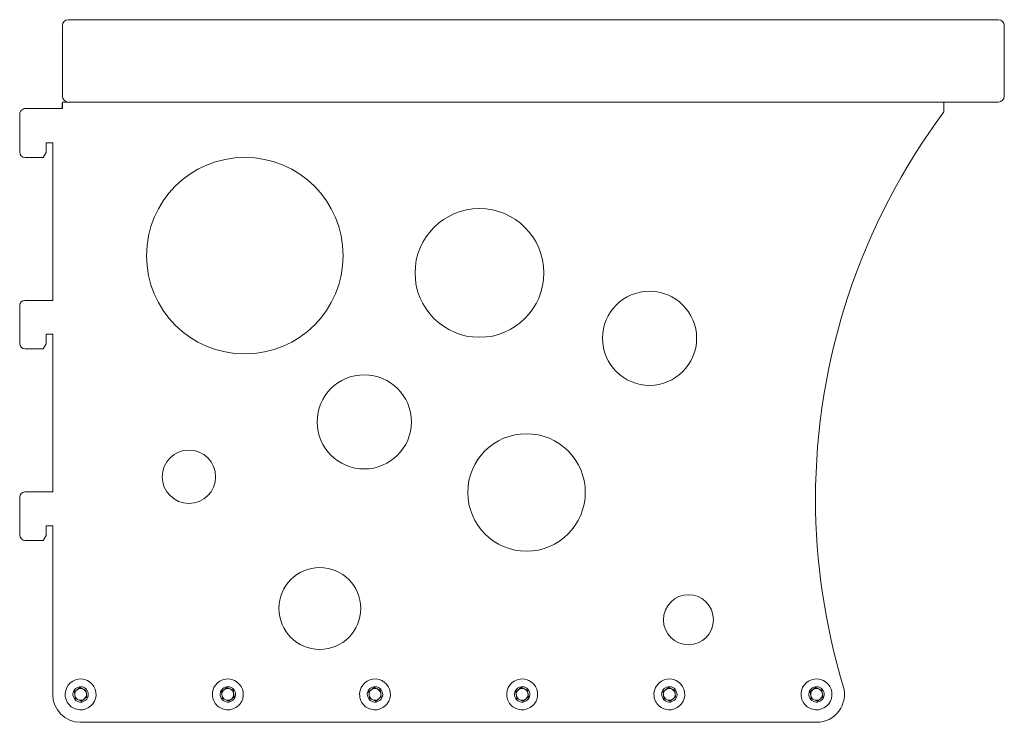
# Model space of a CAD drawing. Header units: millimetres. Extents: x -259 to 76, y -51 to 188.
import ezdxf

# ---------------------------------------------------------------- set-up
doc = ezdxf.new("R2010")
doc.units = ezdxf.units.MM

msp = doc.modelspace()

# ---------------------------------------------------------------- linework, layer by layer
at = {"color": 0, "linetype": 'Continuous', "lineweight": 0}
for p, q in [((-242.09, 187.77), (73.91, 187.77)), ((-244.09, 161.77), (-244.09, 185.77)), ((75.91, 185.77), (75.91, 161.77)), ((-244.09, 157.56), (-256.79, 157.56)), ((-244.09, 159.39), (-244.17, 159.39)), ((-244.17, 157.56), (-244.17, 159.39)), ((-244.09, 159.77), (-242.09, 159.77)), ((-244.09, 157.56), (-244.09, 159.77)), ((73.91, 159.77), (-242.09, 159.77)), ((55.41, 159.77), (55.41, 157.27)), ((55.41, 156.44), (55.41, 157.27)), ((-258.59, 155.64), (-258.59, 142.74)), ((-249.59, 142.67), (-249.59, 145.94)), ((-249.59, 145.94), (-247.39, 145.94)), ((-247.39, 145.94), (-247.39, 92.34)), ((-256.79, 140.94), (-250.59, 140.94)), ((-250.59, 140.94), (-249.59, 142.67)), ((-258.59, 90.64), (-258.59, 77.74)), ((-247.39, 92.34), (-256.89, 92.34)), ((-249.59, 77.57), (-249.59, 80.84)), ((-249.59, 80.84), (-247.39, 80.84)), ((-247.39, 80.84), (-247.39, 27.24)), ((-250.59, 75.84), (-249.59, 77.57)), ((-256.69, 75.84), (-250.59, 75.84)), ((-247.39, 27.24), (-256.89, 27.24)), ((-258.59, 25.54), (-258.59, 12.64)), ((-249.59, 12.47), (-249.59, 15.74)), ((-249.59, 15.74), (-247.39, 15.74)), ((-247.39, 15.74), (-247.39, -41.56)), ((-256.69, 10.74), (-250.59, 10.74)), ((-250.59, 10.74), (-249.59, 12.47)), ((-240.03, -40.69), (-238.21, -39.27)), ((-238.21, -39.27), (-236.07, -40.14)), ((-190.03, -40.69), (-188.21, -39.27)), ((-188.21, -39.27), (-186.07, -40.14)), ((-140.03, -40.69), (-138.21, -39.27)), ((-138.21, -39.27), (-136.07, -40.14)), ((-90.03, -40.69), (-88.21, -39.27)), ((-88.21, -39.27), (-86.07, -40.14)), ((-40.03, -40.69), (-38.21, -39.27)), ((-38.21, -39.27), (-36.07, -40.14)), ((9.97, -40.69), (11.79, -39.27)), ((11.79, -39.27), (13.93, -40.14)), ((-239.72, -42.98), (-240.03, -40.69)), ((-237.58, -43.85), (-239.72, -42.98)), ((-235.76, -42.43), (-237.58, -43.85)), ((-236.07, -40.14), (-235.76, -42.43)), ((-189.72, -42.98), (-190.03, -40.69)), ((-187.58, -43.85), (-189.72, -42.98)), ((-185.76, -42.43), (-187.58, -43.85)), ((-186.07, -40.14), (-185.76, -42.43)), ((-139.72, -42.98), (-140.03, -40.69)), ((-137.58, -43.85), (-139.72, -42.98)), ((-135.76, -42.43), (-137.58, -43.85)), ((-136.07, -40.14), (-135.76, -42.43)), ((-89.72, -42.98), (-90.03, -40.69)), ((-87.58, -43.85), (-89.72, -42.98)), ((-85.76, -42.43), (-87.58, -43.85)), ((-86.07, -40.14), (-85.76, -42.43)), ((-39.72, -42.98), (-40.03, -40.69)), ((-37.58, -43.85), (-39.72, -42.98)), ((-35.76, -42.43), (-37.58, -43.85)), ((-36.07, -40.14), (-35.76, -42.43)), ((10.28, -42.98), (9.97, -40.69)), ((12.42, -43.85), (10.28, -42.98)), ((14.24, -42.43), (12.42, -43.85)), ((13.93, -40.14), (14.24, -42.43)), ((-237.89, -51.06), (12.11, -51.06))]:
    msp.add_line(p, q, dxfattribs=at)
at = {"color": 0, "linetype": 'Continuous', "lineweight": 0, "extrusion": (2.20056e-16, -8.12437e-38, -1)}
msp.add_arc((242.09, 185.77), 2, 0, 90, dxfattribs=at)
at = {"color": 0, "linetype": 'Continuous', "lineweight": 0, "extrusion": (2.20056e-16, 1.01742e-52, -1)}
for centre, start, end in [((-73.91, 185.77), 90, 180), ((242.09, 161.77), 270, 0), ((-73.91, 161.77), 180, 270)]:
    msp.add_arc(centre, 2, start, end, dxfattribs=at)
at = {"color": 0, "linetype": 'Continuous', "lineweight": 0}
for centre, radius, start, end in [((-256.79, 155.64), 1.8, 115.4196, 180), ((-256.79, 142.74), 1.8, 180, 270), ((-182.11, 107.55), 33.4, 0, 180), ((-102.41, 101.68), 21.88, 0, 180), ((-182.11, 107.55), 33.4, 180, 0), ((-102.41, 101.68), 21.88, 180, 0), ((-44.62, 79.47), 16, 0, 180), ((-256.89, 90.64), 1.7, 90, 180), ((-256.69, 77.74), 1.9, 180, 270), ((-44.62, 79.47), 16, 180, 0), ((-141.53, 51.05), 16, 0, 180), ((-141.53, 51.05), 16, 180, 0), ((-86.41, 27.07), 19.97, 0, 180), ((-201.1, 32.4), 9.07, 0, 180), ((-201.1, 32.4), 9.07, 180, 0), ((-256.89, 25.54), 1.7, 90, 180), ((-86.41, 27.07), 19.97, 180, 0), ((-256.69, 12.64), 1.9, 180, 270), ((-156.64, -12.35), 13.91, 0, 180), ((-31.4, -16.19), 8.51, 0, 180), ((-156.64, -12.35), 13.91, 180, 0), ((-31.4, -16.19), 8.51, 180, 0), ((-237.89, -41.56), 5.25, 97.8192, 187.8192), ((-237.89, -41.56), 5.25, 7.8192, 97.8192), ((-187.89, -41.56), 5.25, 97.8192, 187.8192), ((-187.89, -41.56), 5.25, 7.8192, 97.8192), ((-137.89, -41.56), 5.25, 97.8192, 187.8192), ((-137.89, -41.56), 5.25, 7.8192, 97.8192), ((-87.89, -41.56), 5.25, 97.8192, 187.8192), ((-87.89, -41.56), 5.25, 7.8192, 97.8192), ((-37.89, -41.56), 5.25, 97.8192, 187.8192), ((-37.89, -41.56), 5.25, 7.8192, 97.8192), ((12.11, -41.56), 5.25, 97.8192, 187.8192), ((12.11, -41.56), 5.25, 7.8192, 97.8192), ((-237.89, -41.56), 2.62, 97.8192, 277.8192), ((-237.89, -41.56), 2, 127.8192, 187.8192), ((-237.89, -41.56), 2, 67.8192, 127.8192), ((-237.89, -41.56), 2.62, 277.8192, 97.8192), ((-237.89, -41.56), 2, 7.8192, 67.8192), ((-187.89, -41.56), 2.62, 97.8192, 277.8192), ((-187.89, -41.56), 2, 127.8192, 187.8192), ((-187.89, -41.56), 2, 67.8192, 127.8192), ((-187.89, -41.56), 2.62, 277.8192, 97.8192), ((-187.89, -41.56), 2, 7.8192, 67.8192), ((-137.89, -41.56), 2.62, 97.8192, 277.8192), ((-137.89, -41.56), 2, 127.8192, 187.8192), ((-137.89, -41.56), 2, 67.8192, 127.8192), ((-137.89, -41.56), 2.62, 277.8192, 97.8192), ((-137.89, -41.56), 2, 7.8192, 67.8192), ((-87.89, -41.56), 2.62, 97.8192, 277.8192), ((-87.89, -41.56), 2, 127.8192, 187.8192), ((-87.89, -41.56), 2, 67.8192, 127.8192), ((-87.89, -41.56), 2.62, 277.8192, 97.8192), ((-87.89, -41.56), 2, 7.8192, 67.8192), ((-37.89, -41.56), 2.62, 97.8192, 277.8192), ((-37.89, -41.56), 2, 127.8192, 187.8192), ((-37.89, -41.56), 2, 67.8192, 127.8192), ((-37.89, -41.56), 2.62, 277.8192, 97.8192), ((-37.89, -41.56), 2, 7.8192, 67.8192), ((12.11, -41.56), 2.62, 97.8192, 277.8192), ((12.11, -41.56), 2, 127.8192, 187.8192), ((12.11, -41.56), 2, 67.8192, 127.8192), ((12.11, -41.56), 2.62, 277.8192, 97.8192), ((12.11, -41.56), 9.5, 270, 16.8387), ((12.11, -41.56), 2, 7.8192, 67.8192), ((-237.89, -41.56), 9.5, 180, 270), ((-237.89, -41.56), 5.25, 187.8192, 277.8192), ((-237.89, -41.56), 2, 187.8192, 247.8192), ((-237.89, -41.56), 2, 247.8192, 307.8192), ((-237.89, -41.56), 5.25, 277.8192, 7.8192), ((-237.89, -41.56), 2, 307.8192, 7.8192), ((-187.89, -41.56), 5.25, 187.8192, 277.8192), ((-187.89, -41.56), 2, 187.8192, 247.8192), ((-187.89, -41.56), 2, 247.8192, 307.8192), ((-187.89, -41.56), 5.25, 277.8192, 7.8192), ((-187.89, -41.56), 2, 307.8192, 7.8192), ((-137.89, -41.56), 5.25, 187.8192, 277.8192), ((-137.89, -41.56), 2, 187.8192, 247.8192), ((-137.89, -41.56), 2, 247.8192, 307.8192), ((-137.89, -41.56), 5.25, 277.8192, 7.8192), ((-137.89, -41.56), 2, 307.8192, 7.8192), ((-87.89, -41.56), 5.25, 187.8192, 277.8192), ((-87.89, -41.56), 2, 187.8192, 247.8192), ((-87.89, -41.56), 2, 247.8192, 307.8192), ((-87.89, -41.56), 5.25, 277.8192, 7.8192), ((-87.89, -41.56), 2, 307.8192, 7.8192), ((-37.89, -41.56), 5.25, 187.8192, 277.8192), ((-37.89, -41.56), 2, 187.8192, 247.8192), ((-37.89, -41.56), 2, 247.8192, 307.8192), ((-37.89, -41.56), 5.25, 277.8192, 7.8192), ((-37.89, -41.56), 2, 307.8192, 7.8192), ((12.11, -41.56), 5.25, 187.8192, 277.8192), ((12.11, -41.56), 2, 187.8192, 247.8192), ((12.11, -41.56), 2, 247.8192, 307.8192), ((12.11, -41.56), 5.25, 277.8192, 7.8192), ((12.11, -41.56), 2, 307.8192, 7.8192)]:
    msp.add_arc(centre, radius, start, end, dxfattribs=at)
at = {"color": 0, "linetype": 'Continuous', "lineweight": 0, "extrusion": (2.20056e-16, 0, -1)}
for start, end in [(0, 36.7134), (343.1613, 0)]:
    msp.add_arc((-231.77, 24.92), 220, start, end, dxfattribs=at)
at = {"color": 0, "linetype": 'Continuous', "lineweight": 0}
msp.add_open_spline([(-256.79, 157.56), (-256.9, 157.55), (-257.03, 157.54), (-257.22, 157.47), (-257.25, 157.46), (-257.35, 157.41), (-257.39, 157.39), (-257.47, 157.34), (-257.52, 157.3), (-257.57, 157.27)], degree=3, knots=[-0.05869968, -0.05869968, -0.05869968, -0.05869968, -0.03319703, -0.03319703, -0.02785043, -0.02785043, -0.01746029, -0.01746029, 0, 0, 0, 0], dxfattribs=at)

doc.saveas('drawing.dxf')
